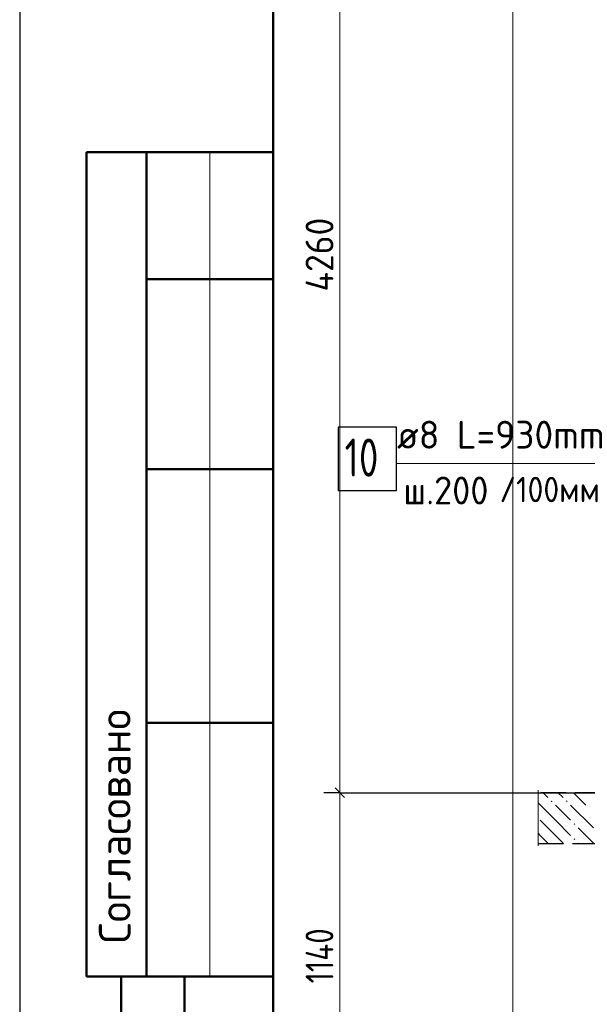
# Model space of a CAD drawing. Header units: millimetres. Extents: x 0 to 21000, y -5 to 14850.
# Tile 4 of 35: x 0 to 2238, y 4391 to 8273. Entities that reach past the tile are written whole.
import ezdxf

# ---------------------------------------------------------------- set-up
doc = ezdxf.new("R2010")
doc.units = ezdxf.units.MM
doc.linetypes.add('______2', pattern=[135, 100, -35])
for name, color, linetype, lineweight in [('Standard', 7, 'Continuous', 25), ('Позиционная метка линия выноска', 7, 'Continuous', 13), ('Размерная линия_ общее', 7, 'Continuous', 13), ('Фоновоя арматура Х1', 7, 'Continuous', 25)]:
    doc.layers.add(name, color=color, linetype=linetype, lineweight=lineweight)
doc.layers.add('ЖБ Перекрытие верхний уровень', color=7, linetype='Continuous', lineweight=25, true_color=0xe0e0ff)
doc.layers.add('Размерная выноска', color=7, linetype='Continuous')
doc.styles.add('ISOCPEUR', font='txt')

msp = doc.modelspace()

# ---------------------------------------------------------------- hatches: boundary and pattern name
at = {"layer": 'ЖБ Перекрытие верхний уровень', "linetype": 'Continuous', "lineweight": 18, "transparency": 33554687}
for points in [[(2094.6, 5191.3), (2097.8, 5194.6), (2101.1, 5191.3), (2097.8, 5188.1)], [(2154.6, 5191.3), (2157.8, 5194.6), (2161.1, 5191.3), (2157.8, 5188.1)], [(2184.6, 5101.3), (2187.8, 5104.6), (2191.1, 5101.3), (2187.8, 5098.1)], [(2184.6, 5041.3), (2187.8, 5044.6), (2191.1, 5041.3), (2187.8, 5038.1)]]:
    msp.add_hatch(color=7, dxfattribs=at).paths.add_polyline_path(points, flags=16)

# ---------------------------------------------------------------- linework, layer by layer
at = {"layer": 'Standard', "color": 7, "linetype": 'Continuous', "lineweight": 25, "transparency": 33554687}
msp.add_line((1000, 14600), (1000, 529.1), dxfattribs=at)
at = {"layer": 'Standard', "color": 7, "linetype": 'Continuous', "lineweight": 50, "transparency": 33554687}
for p, q in [((3.1, 7750), (0, 7750)), ((1000, 7750), (263.4, 7750)), ((263.4, 7750), (263.4, 4500)), ((263.4, 7750), (263.4, 4500)), ((500, 7750), (500, 4500)), ((1000, 7250), (500, 7250)), ((1000, 6500), (500, 6500)), ((1000, 5500), (500, 5500)), ((0, 4500), (3.1, 4500)), ((263.4, 4500), (1000, 4500)), ((400, 250), (400, 4500)), ((400, 250), (400, 4500)), ((650, 250), (650, 4500))]:
    msp.add_line(p, q, dxfattribs=at)
at = {"layer": 'Standard', "color": 7, "linetype": 'Continuous', "lineweight": 13, "transparency": 33554687}
msp.add_line((750, 7750), (750, 4500), dxfattribs=at)
at = {"layer": 'Standard', "color": 7, "linetype": 'Continuous', "lineweight": 25, "transparency": 33554687}
msp.add_lwpolyline([(0, 0), (21000, 0), (21000, 14850), (0, 14850), (0, 0)], close=True, dxfattribs=at)
at = {"layer": 'Standard', "color": 220, "linetype": 'Continuous', "lineweight": 13, "transparency": 33554687}
msp.add_lwpolyline([(21000, 14650), (0, 14650), (0, -5)], dxfattribs=at)
at = {"layer": 'Standard', "color": 7, "linetype": 'Continuous', "lineweight": 50, "transparency": 33554687}
msp.add_lwpolyline([(1000, 14600), (20750, 14600), (20750, 250), (1000, 250), (1000, 14600)], close=True, dxfattribs=at)
at = {"layer": 'Standard', "color": 254, "linetype": 'Continuous', "lineweight": 13, "true_color": 0xc4c4ff, "transparency": 33554687}
msp.add_lwpolyline([(1944.5, 947), (6003.9, 947), (6003.9, 13827), (1944.5, 13827), (1944.5, 947)], dxfattribs=at)
at = {"layer": 'ЖБ Перекрытие верхний уровень', "color": 7, "linetype": '______2', "lineweight": 25, "transparency": 33554687}
for p, q in [((2290.6, 5225), (2044.5, 5225)), ((2044.5, 5025), (2290.6, 5025))]:
    msp.add_line(p, q, dxfattribs=at)
at = {"layer": 'ЖБ Перекрытие верхний уровень', "color": 9, "linetype": 'Continuous', "lineweight": 18, "true_color": 0xc7c7c7, "transparency": 33554687}
for p, q in [((2064.1, 5225), (2082.8, 5206.3)), ((2142.8, 5206.3), (2124.1, 5225)), ((2184.1, 5225), (2232.8, 5176.3)), ((2112.8, 5116.3), (2044.5, 5184.7)), ((2112.8, 5176.3), (2172.8, 5116.3)), ((2172.8, 5176.3), (2262.8, 5086.3)), ((2052.8, 5116.3), (2112.8, 5056.3)), ((2112.8, 5116.3), (2172.8, 5056.3)), ((2232.8, 5056.3), (2202.8, 5086.3)), ((2052.8, 5056.3), (2044.5, 5064.7)), ((2052.8, 5056.3), (2084.1, 5025)), ((2112.8, 5056.3), (2144.1, 5025)), ((2262.8, 5026.3), (2232.8, 5056.3)), ((2202.8, 5026.3), (2204.1, 5025))]:
    msp.add_line(p, q, dxfattribs=at)
at = {"layer": 'Позиционная метка линия выноска', "color": 7, "linetype": 'Continuous', "lineweight": 13, "transparency": 33554687}
msp.add_lwpolyline([(1486, 6522.7), (2470.6, 6522.7), (2525.6, 6594)], dxfattribs=at)
at = {"layer": 'Размерная выноска', "color": 7, "linetype": 'Continuous', "lineweight": 13, "transparency": 33554687}
msp.add_line((2044.5, 5015), (2044.5, 5235), dxfattribs=at)
at = {"layer": 'Размерная линия_ общее', "color": 7, "linetype": 'Continuous', "lineweight": 13, "transparency": 33554687}
for p, q in [((1262.4, 5225), (1262.4, 9485)), ((1262.4, 3985), (1262.4, 5225))]:
    msp.add_line(p, q, dxfattribs=at)
at = {"layer": 'Размерная линия_ общее', "color": 7, "linetype": 'Continuous', "lineweight": 25, "transparency": 33554687}
msp.add_line((1281.2, 5206.3), (1243.7, 5243.8), dxfattribs=at)
at = {"layer": 'Размерная линия_ общее', "color": 253, "linetype": 'Continuous', "lineweight": -3, "true_color": 0xa0a0a0, "transparency": 33554687}
for q in [(1199.9, 5225), (1324.9, 5225), (2300.6, 5225)]:
    msp.add_line((1262.4, 5225), q, dxfattribs=at)
at = {"layer": 'Фоновоя арматура Х1', "color": 7, "linetype": 'Continuous', "lineweight": 25, "transparency": 33554687}
msp.add_lwpolyline([(1256.3, 6416.1), (1486.3, 6416.1), (1486.3, 6666.1), (1256.3, 6666.1), (1256.3, 6416.1)], dxfattribs=at)

# ---------------------------------------------------------------- texts
at = {"layer": 'Standard', "color": 7, "linetype": 'Continuous', "lineweight": 18, "transparency": 33554687, "insert": (1891.9, 6370.3), "char_height": 100, "width": 465.383, "attachment_point": 7, "style": 'ISOCPEUR'}
msp.add_mtext('\\W0.91;/100мм', dxfattribs=at)
at = {"layer": 'Standard', "color": 7, "linetype": 'Continuous', "lineweight": 50, "transparency": 33554687, "insert": (437.5, 4630.7), "char_height": 125, "width": 1035.938, "attachment_point": 7, "rotation": 90, "style": 'ISOCPEUR'}
msp.add_mtext('\\A1;{\\fISOCPEUR|i0|b0;\\H125.000000;\\W1.000000;\\C7;Согласовано}\\P', dxfattribs=at)
at = {"layer": 'Размерная линия_ общее', "color": 7, "linetype": 'Continuous', "lineweight": 25, "transparency": 33554687, "char_height": 110, "attachment_point": 7, "rotation": 90, "style": 'ISOCPEUR'}
for s, insert, width in [('\\W0.93;4260', (1237.4, 7201), 370.193), ('\\W0.81;1140', (1237.4, 4473), 319.238)]:
    msp.add_mtext(s, dxfattribs=dict(at, insert=insert, width=width))
at = {"layer": 'Фоновоя арматура Х1', "color": 7, "linetype": 'Continuous', "lineweight": 13, "transparency": 33554687, "attachment_point": 7, "style": 'ISOCPEUR'}
for s, insert, char_height, width in [('\\W0.98;ø8 L=930mm ', (1487.8, 6581.4), 110, 944.264), ('\\W0.75;10', (1281.3, 6471.1), 150, 236.136), ('\\W0.95;ш.200 ', (1512.8, 6361.4), 110, 481.065)]:
    msp.add_mtext(s, dxfattribs=dict(at, insert=insert, char_height=char_height, width=width))

doc.saveas('drawing.dxf')
